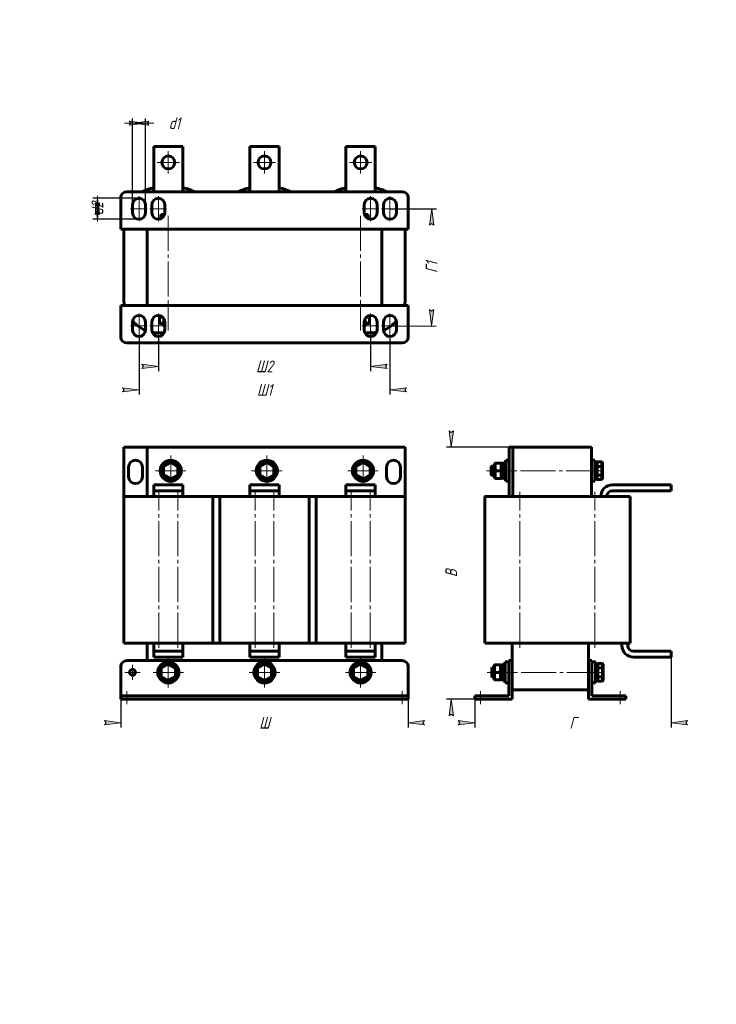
# Model space of a CAD drawing. Header units: millimetres. Extents: x 0 to 297, y 0 to 420.
import ezdxf

# ---------------------------------------------------------------- set-up
doc = ezdxf.new("R2010")
doc.units = ezdxf.units.MM
for name, pattern in [('K5LT_AXLED', [19.5, 15, -1.5, 1.5, -1.5]), ('K5LT_BASIC', [0]), ('K5LT_THIN', [0])]:
    doc.linetypes.add(name, pattern=pattern)
doc.layers.add('Системный слой', color=7, linetype='Continuous')
doc.styles.add('KDIMTEXTSTYLE', font='GOST_AU.SHX', dxfattribs={"width": 0.96, "oblique": 15, "height": 5})
doc.dimstyles.new('KDIMSTYLE (0.50)', dxfattribs={"dimtxt": 5, "dimasz": 1, "dimexe": 2, "dimexo": 0, "dimgap": 1, "dimtad": 1, "dimlfac": 2, "dimtxsty": 'KDIMTEXTSTYLE', "dimsah": 1, "dimcen": 0, "dimdle": 1, "dimadec": 0, "dimazin": 0, "dimtfac": 0.667, "dimtmove": 0, "dimatfit": 3, "dimfxl": 1, "dimtvp": 1, "dimtolj": 1, "dimtzin": 0, "dimarcsym": 0})

# ---------------------------------------------------------------- blocks, each defined once
blk = doc.blocks.new('U0')
at = {"layer": 'Системный слой', "color": 150, "linetype": 'K5LT_BASIC', "lineweight": 60, "true_color": 0x0080ff}
for p, q in [((82.37, 216.6), (85.37, 216.6)), ((123.37, 216.6), (126.37, 216.6))]:
    blk.add_line(p, q, dxfattribs=at)
blk = doc.blocks.new('U1')
at = {"layer": 'Системный слой', "color": 150, "linetype": 'K5LT_BASIC', "lineweight": 60, "true_color": 0x0080ff}
for start, end in [(150.0736, 209.9264), (90.0736, 149.9264), (30.0736, 89.9264), (0, 29.9264), (210.0736, 269.9264), (270.0736, 329.9264), (330.0736, 0)]:
    blk.add_arc((63.37, 141.6), 3.75, start, end, dxfattribs=at)
blk = doc.blocks.new('U2')
at = {"layer": 'Системный слой', "color": 150, "linetype": 'K5LT_BASIC', "lineweight": 60, "true_color": 0x0080ff}
for start, end in [(150.0736, 209.9264), (90.0736, 149.9264), (30.0736, 89.9264), (0, 29.9264), (210.0736, 269.9264), (270.0736, 329.9264), (330.0736, 0)]:
    blk.add_arc((104.37, 141.6), 3.75, start, end, dxfattribs=at)
blk = doc.blocks.new('U3')
at = {"layer": 'Системный слой', "color": 150, "linetype": 'K5LT_BASIC', "lineweight": 60, "true_color": 0x0080ff}
for start, end in [(90.0736, 149.9264), (30.0736, 89.9264), (150.0736, 209.9264), (0, 29.9264), (330.0736, 0), (210.0736, 269.9264), (270.0736, 329.9264)]:
    blk.add_arc((146.37, 227.6), 3.75, start, end, dxfattribs=at)
blk = doc.blocks.new('U4')
at = {"layer": 'Системный слой', "color": 150, "linetype": 'K5LT_BASIC', "lineweight": 60, "true_color": 0x0080ff}
for start, end in [(90.0736, 149.9264), (30.0736, 89.9264), (150.0736, 209.9264), (0, 29.9264), (330.0736, 0), (210.0736, 269.9264), (270.0736, 329.9264)]:
    blk.add_arc((105.37, 227.6), 3.75, start, end, dxfattribs=at)
blk = doc.blocks.new('U5')
at = {"layer": 'Системный слой', "color": 150, "linetype": 'K5LT_BASIC', "lineweight": 60, "true_color": 0x0080ff}
for start, end in [(90.0736, 149.9264), (30.0736, 89.9264), (150.0736, 209.9264), (0, 29.9264), (330.0736, 0), (210.0736, 269.9264), (270.0736, 329.9264)]:
    blk.add_arc((64.37, 227.6), 3.75, start, end, dxfattribs=at)
blk = doc.blocks.new('U6')
at = {"layer": 'Системный слой', "color": 150, "linetype": 'K5LT_BASIC', "lineweight": 60, "true_color": 0x0080ff}
for start, end in [(150.0736, 209.9264), (90.0736, 149.9264), (30.0736, 89.9264), (0, 29.9264), (210.0736, 269.9264), (270.0736, 329.9264), (330.0736, 0)]:
    blk.add_arc((145.37, 141.6), 3.75, start, end, dxfattribs=at)
blk = doc.blocks.new('U7')
at = {"layer": 'Системный слой', "color": 150, "linetype": 'K5LT_BASIC', "lineweight": 60, "true_color": 0x0080ff}
for p, q in [((82.37, 154.1), (85.37, 154.1)), ((123.37, 154.1), (126.37, 154.1))]:
    blk.add_line(p, q, dxfattribs=at)
blk = doc.blocks.new('U8')
at = {"layer": 'Системный слой', "color": 30, "linetype": 'K5LT_AXLED', "lineweight": 18, "true_color": 0xff8000}
for q in [(48.12, 144.85), (44.87, 141.6), (51.37, 141.6), (48.12, 138.35)]:
    blk.add_line((48.12, 141.6), q, dxfattribs=at)
blk = doc.blocks.new('U9')
at = {"layer": 'Системный слой', "color": 30, "linetype": 'K5LT_AXLED', "lineweight": 18, "true_color": 0xff8000}
for q in [(63.37, 148.1), (56.87, 141.6), (69.87, 141.6), (63.37, 135.1)]:
    blk.add_line((63.37, 141.6), q, dxfattribs=at)
blk = doc.blocks.new('U10')
at = {"layer": 'Системный слой', "color": 30, "linetype": 'K5LT_AXLED', "lineweight": 18, "true_color": 0xff8000}
for q in [(64.37, 234.1), (57.87, 227.6), (70.87, 227.6), (64.37, 221.1)]:
    blk.add_line((64.37, 227.6), q, dxfattribs=at)
blk = doc.blocks.new('U11')
at = {"layer": 'Системный слой', "color": 30, "linetype": 'K5LT_AXLED', "lineweight": 18, "true_color": 0xff8000}
for q in [(104.37, 148.1), (97.87, 141.6), (110.87, 141.6), (104.37, 135.1)]:
    blk.add_line((104.37, 141.6), q, dxfattribs=at)
blk = doc.blocks.new('U12')
at = {"layer": 'Системный слой', "color": 30, "linetype": 'K5LT_AXLED', "lineweight": 18, "true_color": 0xff8000}
for q in [(105.37, 234.1), (98.87, 227.6), (111.87, 227.6), (105.37, 221.1)]:
    blk.add_line((105.37, 227.6), q, dxfattribs=at)
blk = doc.blocks.new('U13')
at = {"layer": 'Системный слой', "color": 30, "linetype": 'K5LT_AXLED', "lineweight": 18, "true_color": 0xff8000}
for q in [(145.37, 148.1), (138.87, 141.6), (151.87, 141.6), (145.37, 135.1)]:
    blk.add_line((145.37, 141.6), q, dxfattribs=at)
blk = doc.blocks.new('U14')
at = {"layer": 'Системный слой', "color": 30, "linetype": 'K5LT_AXLED', "lineweight": 18, "true_color": 0xff8000}
for q in [(146.37, 234.1), (139.87, 227.6), (152.87, 227.6), (146.37, 221.1)]:
    blk.add_line((146.37, 227.6), q, dxfattribs=at)
blk = doc.blocks.new('KDIMARROW_01')
at = {"layer": 'Системный слой'}
blk.add_hatch(color=0, dxfattribs=at).paths.add_polyline_path([(0, 0), (-7, 0.92), (-6.3, 0), (-7, -0.92)])
at = {"layer": 'Системный слой', "color": 0, "linetype": 'K5LT_THIN', "lineweight": 18}
for p, q in [((-6.3, 0), (-7, 0.92)), ((-7, 0.92), (0, 0)), ((0, 0), (-7, -0.92)), ((-7, -0.92), (-6.3, 0)), ((0, 0), (-1, 0))]:
    blk.add_line(p, q, dxfattribs=at)
blk = doc.blocks.new('U15')
at = {"layer": 'Системный слой', "color": 150, "linetype": 'K5LT_BASIC', "lineweight": 60, "true_color": 0x0080ff}
for p, q in [((201.49, 141.6), (201.49, 143.6)), ((201.49, 139.6), (201.49, 141.6))]:
    blk.add_line(p, q, dxfattribs=at)
blk = doc.blocks.new('U16')
at = {"layer": 'Системный слой', "color": 150, "linetype": 'K5LT_BASIC', "lineweight": 60, "true_color": 0x0080ff}
for p, q in [((201.24, 141.6), (201.24, 143.35)), ((201.24, 139.85), (201.24, 141.6))]:
    blk.add_line(p, q, dxfattribs=at)
blk = doc.blocks.new('U17')
at = {"layer": 'Системный слой', "color": 150, "linetype": 'K5LT_BASIC', "lineweight": 60, "true_color": 0x0080ff}
for p, q in [((201.24, 227.6), (201.24, 229.6)), ((201.24, 225.6), (201.24, 227.6))]:
    blk.add_line(p, q, dxfattribs=at)
blk = doc.blocks.new('U18')
at = {"layer": 'Системный слой', "color": 150, "linetype": 'K5LT_BASIC', "lineweight": 60, "true_color": 0x0080ff}
for p, q in [((200.99, 227.6), (200.99, 229.35)), ((200.99, 225.85), (200.99, 227.6))]:
    blk.add_line(p, q, dxfattribs=at)
blk = doc.blocks.new('U19')
at = {"layer": 'Системный слой', "color": 150, "linetype": 'K5LT_BASIC', "lineweight": 60, "true_color": 0x0080ff}
for p, q in [((198.24, 216.6), (208.74, 216.6)), ((210.24, 216.6), (213.24, 216.6))]:
    blk.add_line(p, q, dxfattribs=at)
blk = doc.blocks.new('U20')
at = {"layer": 'Системный слой', "color": 150, "linetype": 'K5LT_BASIC', "lineweight": 60, "true_color": 0x0080ff}
for start, end in [(347.4867, 0), (292.5483, 318.4901), (270, 280.8297)]:
    blk.add_arc((149.37, 301.36), 15, start, end, dxfattribs=at)
blk = doc.blocks.new('U21')
at = {"layer": 'Системный слой', "color": 150, "linetype": 'K5LT_BASIC', "lineweight": 60, "true_color": 0x0080ff}
for start, end in [(180, 192.5133), (221.5099, 247.4517), (259.1703, 270)]:
    blk.add_arc((59.37, 301.36), 15, start, end, dxfattribs=at)
blk = doc.blocks.new('U22')
at = {"layer": 'Системный слой', "color": 30, "linetype": 'K5LT_AXLED', "lineweight": 18, "true_color": 0xff8000}
for q in [(63.37, 363.86), (58.62, 359.11), (68.12, 359.11), (63.37, 354.36)]:
    blk.add_line((63.37, 359.11), q, dxfattribs=at)
blk = doc.blocks.new('U23')
at = {"layer": 'Системный слой', "color": 30, "linetype": 'K5LT_AXLED', "lineweight": 18, "true_color": 0xff8000}
for q in [(104.37, 363.86), (99.62, 359.11), (109.12, 359.11), (104.37, 354.36)]:
    blk.add_line((104.37, 359.11), q, dxfattribs=at)
blk = doc.blocks.new('U24')
at = {"layer": 'Системный слой', "color": 30, "linetype": 'K5LT_AXLED', "lineweight": 18, "true_color": 0xff8000}
for q in [(145.37, 363.86), (140.62, 359.11), (150.12, 359.11), (145.37, 354.36)]:
    blk.add_line((145.37, 359.11), q, dxfattribs=at)
blk = doc.blocks.new('KDIMARROW_02')
at = {"layer": 'Системный слой'}
blk.add_hatch(color=0, dxfattribs=at).paths.add_polyline_path([(6.3, 0), (7, 0.92), (0, 0), (7, -0.92)])
at = {"layer": 'Системный слой', "color": 0, "linetype": 'K5LT_THIN', "lineweight": 18}
for p, q in [((0, 0), (-1, 0)), ((7, 0.92), (0, 0)), ((0, 0), (7, -0.92)), ((0, 0), (9, 0)), ((6.3, 0), (7, 0.92)), ((7, -0.92), (6.3, 0))]:
    blk.add_line(p, q, dxfattribs=at)

msp = doc.modelspace()

# ---------------------------------------------------------------- linework, layer by layer
at = {"layer": 'Системный слой', "color": 150, "linetype": 'K5LT_BASIC', "lineweight": 60, "true_color": 0x0080ff}
for p, q in [((57.1187, 365.8586), (69.6187, 365.8586)), ((57.1187, 349.8586), (57.1187, 365.8586)), ((69.6187, 365.8586), (69.6187, 349.8586)), ((98.1187, 365.8586), (110.6187, 365.8586)), ((98.1187, 349.8586), (98.1187, 365.8586)), ((110.6187, 365.8586), (110.6187, 349.8586)), ((139.1187, 365.8586), (151.6187, 365.8586)), ((139.1187, 349.8586), (139.1187, 365.8586)), ((151.6187, 365.8586), (151.6187, 349.8586)), ((57.1187, 346.6086), (57.1187, 349.8586)), ((69.6187, 349.8586), (69.6187, 346.6086)), ((98.1187, 346.6086), (98.1187, 349.8586)), ((110.6187, 349.8586), (110.6187, 346.6086)), ((139.1187, 346.6086), (139.1187, 349.8586)), ((151.6187, 349.8586), (151.6187, 346.6086)), ((45.6187, 346.6086), (163.1187, 346.6086)), ((43.1187, 330.6086), (43.1187, 344.1086)), ((48.1187, 337.6086), (48.1187, 341.1086)), ((53.6187, 341.1086), (53.6187, 337.6086)), ((56.3687, 337.6086), (56.3687, 341.1086)), ((61.8687, 341.1086), (61.8687, 337.6086)), ((146.8687, 337.6086), (146.8687, 341.1086)), ((152.3687, 341.1086), (152.3687, 337.6086)), ((155.1187, 337.6086), (155.1187, 341.1086)), ((160.6187, 341.1086), (160.6187, 337.6086)), ((165.6187, 344.1086), (165.6187, 330.6086)), ((60.1187, 336.6086), (60.3687, 336.8586)), ((60.1187, 335.0469), (60.1187, 336.6086)), ((60.1187, 336.6086), (61.6804, 336.6086)), ((60.3687, 336.8586), (61.7644, 336.8586)), ((146.9729, 336.8586), (148.3687, 336.8586)), ((147.0569, 336.6086), (148.6187, 336.6086)), ((148.6187, 336.6086), (148.3687, 336.8586)), ((148.6187, 335.0469), (148.6187, 336.6086)), ((165.6187, 330.6086), (43.1187, 330.6086)), ((44.3687, 301.3586), (44.3687, 330.6086)), ((54.3687, 298.1086), (54.3687, 330.6086)), ((154.3687, 330.6086), (154.3687, 298.1086)), ((164.3687, 330.6086), (164.3687, 301.3586)), ((44.3687, 298.1086), (44.3687, 298.3586)), ((44.6717, 298.3586), (44.3687, 298.3586)), ((43.1187, 298.1086), (165.6187, 298.1086)), ((43.1187, 284.6086), (43.1187, 298.1086)), ((165.6187, 298.1086), (165.6187, 284.6086)), ((48.1187, 287.6086), (48.1187, 291.1086)), ((53.6187, 291.1086), (53.6187, 287.6086)), ((56.3687, 287.6086), (56.3687, 291.1086)), ((59.6159, 293.1086), (59.9046, 293.3586)), ((59.6159, 290.6086), (59.6159, 293.1086)), ((59.6159, 293.1086), (61.0061, 293.1086)), ((59.6159, 290.6086), (61.4923, 290.6086)), ((59.6159, 290.6086), (59.9046, 290.3586)), ((59.9046, 293.3586), (60.6998, 293.3586)), ((59.9046, 290.3586), (61.6366, 290.3586)), ((61.3687, 290.3586), (61.3687, 289.6086)), ((61.4923, 290.6086), (61.4923, 292.4973)), ((61.4923, 290.6086), (61.6366, 290.3586)), ((61.4923, 290.6086), (61.8687, 290.6086)), ((61.6366, 290.3586), (61.8687, 290.3586)), ((61.8687, 291.1086), (61.8687, 287.6086)), ((146.8687, 287.6086), (146.8687, 291.1086)), ((146.8687, 290.6086), (147.2451, 290.6086)), ((146.8687, 290.3586), (147.1007, 290.3586)), ((147.2451, 290.6086), (147.1007, 290.3586)), ((147.1007, 290.3586), (148.8328, 290.3586)), ((147.2451, 290.6086), (147.2451, 292.4973)), ((147.2451, 290.6086), (149.1215, 290.6086)), ((147.3687, 290.3586), (147.3687, 289.6086)), ((147.7312, 293.1086), (149.1215, 293.1086)), ((148.0375, 293.3586), (148.8328, 293.3586)), ((149.1215, 293.1086), (148.8328, 293.3586)), ((149.1215, 290.6086), (148.8328, 290.3586)), ((149.1215, 290.6086), (149.1215, 293.1086)), ((152.3687, 291.1086), (152.3687, 287.6086)), ((155.1187, 287.6086), (155.1187, 291.1086)), ((160.6187, 291.1086), (160.6187, 287.6086)), ((61.5682, 286.3586), (59.3687, 286.3586)), ((61.8687, 289.6086), (61.3687, 289.6086)), ((61.3687, 289.6086), (61.6187, 289.3586)), ((61.8687, 289.3586), (61.6187, 289.3586)), ((147.3687, 289.6086), (146.8687, 289.6086)), ((147.1187, 289.3586), (146.8687, 289.3586)), ((147.3687, 289.6086), (147.1187, 289.3586)), ((149.3687, 286.3586), (147.1692, 286.3586)), ((163.1187, 282.1086), (45.6187, 282.1086)), ((54.3687, 237.5994), (44.3687, 237.5994)), ((44.3687, 216.5994), (44.3687, 237.5994)), ((54.3687, 216.5994), (54.3687, 237.5994)), ((54.3687, 237.5994), (164.3687, 237.5994)), ((164.3687, 237.5994), (164.3687, 216.5994)), ((210.2424, 237.5994), (208.7424, 237.5994)), ((208.7424, 237.5994), (208.7424, 216.5994)), ((210.2424, 237.5994), (243.7424, 237.5994)), ((210.2424, 216.5994), (210.2424, 237.5994)), ((243.7424, 216.5994), (243.7424, 237.5994)), ((64.3687, 231.3522), (61.1187, 229.4758)), ((64.3687, 231.0635), (61.3687, 229.3315)), ((64.3687, 231.3522), (64.3687, 231.0635)), ((67.6187, 229.4758), (64.3687, 231.3522)), ((67.3687, 229.3315), (64.3687, 231.0635)), ((105.3687, 231.3522), (102.1187, 229.4758)), ((105.3687, 231.0635), (102.3687, 229.3315)), ((105.3687, 231.3522), (105.3687, 231.0635)), ((108.6187, 229.4758), (105.3687, 231.3522)), ((108.3687, 229.3315), (105.3687, 231.0635)), ((146.3687, 231.3522), (143.1187, 229.4758)), ((146.3687, 231.0635), (143.3687, 229.3315)), ((146.3687, 231.3522), (146.3687, 231.0635)), ((149.6187, 229.4758), (146.3687, 231.3522)), ((149.3687, 229.3315), (146.3687, 231.0635)), ((206.4924, 231.3494), (206.4924, 223.8494)), ((206.4924, 231.3494), (207.2424, 231.3494)), ((207.2424, 232.0994), (207.2424, 223.0994)), ((207.2424, 232.0994), (208.7424, 232.0994)), ((243.7424, 232.0994), (245.2424, 232.0994)), ((245.2424, 232.0994), (245.2424, 223.0994)), ((245.2424, 231.3494), (245.9924, 231.3494)), ((246.2424, 231.3522), (245.9924, 231.0635)), ((245.9924, 231.3494), (245.9924, 223.8494)), ((246.2424, 231.3522), (248.2424, 231.3522)), ((246.2424, 231.3522), (246.2424, 229.4758)), ((248.2424, 231.3522), (248.4924, 231.0635)), ((248.2424, 231.3522), (248.2424, 229.4758)), ((248.4924, 231.0635), (248.4924, 229.3315)), ((46.3687, 229.0994), (46.3687, 225.0994)), ((52.3687, 225.0994), (52.3687, 229.0994)), ((61.1187, 229.4758), (61.3687, 229.3315)), ((61.1187, 229.4758), (61.1187, 225.723)), ((61.3687, 229.3315), (61.3687, 225.8674)), ((67.6187, 229.4758), (67.3687, 229.3315)), ((67.3687, 225.8674), (67.3687, 229.3315)), ((67.6187, 225.723), (67.6187, 229.4758)), ((102.1187, 229.4758), (102.3687, 229.3315)), ((102.1187, 229.4758), (102.1187, 225.723)), ((102.3687, 229.3315), (102.3687, 225.8674)), ((108.6187, 229.4758), (108.3687, 229.3315)), ((108.3687, 225.8674), (108.3687, 229.3315)), ((108.6187, 225.723), (108.6187, 229.4758)), ((143.1187, 229.4758), (143.3687, 229.3315)), ((143.1187, 229.4758), (143.1187, 225.723)), ((143.3687, 229.3315), (143.3687, 225.8674)), ((149.6187, 229.4758), (149.3687, 229.3315)), ((149.3687, 225.8674), (149.3687, 229.3315)), ((149.6187, 225.723), (149.6187, 229.4758)), ((156.3687, 229.0994), (156.3687, 225.0994)), ((162.3687, 225.0994), (162.3687, 229.0994)), ((201.2424, 229.5994), (200.9924, 229.3494)), ((202.4924, 229.5994), (201.2424, 229.5994)), ((202.7424, 230.8494), (202.4924, 230.5994)), ((202.4924, 230.5994), (202.4924, 227.5994)), ((202.4924, 227.5994), (202.4924, 224.5994)), ((202.7424, 227.5994), (202.4924, 227.5994)), ((202.7424, 230.8494), (205.2424, 230.8494)), ((202.7424, 230.8494), (202.7424, 227.5994)), ((202.7424, 227.5994), (205.2424, 227.5994)), ((202.7424, 227.5994), (202.7424, 224.3494)), ((205.2424, 230.8494), (205.2424, 227.5994)), ((205.2424, 230.8494), (205.4924, 230.5994)), ((205.2424, 227.5994), (205.2424, 224.3494)), ((205.2424, 227.5994), (205.4924, 227.5994)), ((205.4924, 230.5994), (205.4924, 227.5994)), ((205.4924, 227.5994), (205.4924, 224.5994)), ((246.2424, 229.4758), (245.9924, 229.3315)), ((246.2424, 229.4758), (248.2424, 229.4758)), ((246.2424, 229.4758), (246.2424, 225.723)), ((248.2424, 229.4758), (248.4924, 229.3315)), ((248.2424, 229.4758), (248.2424, 225.723)), ((248.4924, 229.3315), (248.4924, 225.8674)), ((61.1187, 225.723), (61.3687, 225.8674)), ((61.1187, 225.723), (64.3687, 223.8467)), ((61.3687, 225.8674), (64.3687, 224.1353)), ((64.3687, 224.1353), (67.3687, 225.8674)), ((64.3687, 223.8467), (67.6187, 225.723)), ((64.3687, 223.8467), (64.3687, 224.1353)), ((67.6187, 225.723), (67.3687, 225.8674)), ((102.1187, 225.723), (102.3687, 225.8674)), ((102.1187, 225.723), (105.3687, 223.8467)), ((102.3687, 225.8674), (105.3687, 224.1353)), ((105.3687, 224.1353), (108.3687, 225.8674)), ((105.3687, 223.8467), (108.6187, 225.723)), ((105.3687, 223.8467), (105.3687, 224.1353)), ((108.6187, 225.723), (108.3687, 225.8674)), ((143.1187, 225.723), (143.3687, 225.8674)), ((143.1187, 225.723), (146.3687, 223.8467)), ((143.3687, 225.8674), (146.3687, 224.1353)), ((146.3687, 224.1353), (149.3687, 225.8674)), ((146.3687, 223.8467), (149.6187, 225.723)), ((146.3687, 223.8467), (146.3687, 224.1353)), ((149.6187, 225.723), (149.3687, 225.8674)), ((201.2424, 225.5994), (200.9924, 225.8494)), ((202.4924, 225.5994), (201.2424, 225.5994)), ((202.7424, 224.3494), (202.4924, 224.5994)), ((202.7424, 224.3494), (205.2424, 224.3494)), ((205.2424, 224.3494), (205.4924, 224.5994)), ((206.4924, 223.8494), (207.2424, 223.8494)), ((207.2424, 223.0994), (208.7424, 223.0994)), ((243.7424, 223.0994), (245.2424, 223.0994)), ((245.2424, 223.8494), (245.9924, 223.8494)), ((246.2424, 225.723), (245.9924, 225.8674)), ((246.2424, 223.8467), (245.9924, 224.1353)), ((246.2424, 225.723), (248.2424, 225.723)), ((246.2424, 225.723), (246.2424, 223.8467)), ((246.2424, 223.8467), (248.2424, 223.8467)), ((248.2424, 225.723), (248.4924, 225.8674)), ((248.2424, 225.723), (248.2424, 223.8467)), ((248.2424, 223.8467), (248.4924, 224.1353)), ((248.4924, 225.8674), (248.4924, 224.1353)), ((57.1187, 221.5994), (69.6187, 221.5994)), ((57.1187, 219.0994), (57.1187, 221.5994)), ((57.1187, 219.0994), (69.6187, 219.0994)), ((57.1187, 216.5994), (57.1187, 219.0994)), ((69.6187, 219.0994), (69.6187, 221.5994)), ((69.6187, 219.0994), (69.6187, 216.5994)), ((98.1187, 221.5994), (110.6187, 221.5994)), ((98.1187, 219.0994), (98.1187, 221.5994)), ((98.1187, 219.0994), (110.6187, 219.0994)), ((98.1187, 216.5994), (98.1187, 219.0994)), ((110.6187, 219.0994), (110.6187, 221.5994)), ((110.6187, 219.0994), (110.6187, 216.5994)), ((139.1187, 221.5994), (151.6187, 221.5994)), ((139.1187, 219.0994), (139.1187, 221.5994)), ((139.1187, 219.0994), (151.6187, 219.0994)), ((139.1187, 216.5994), (139.1187, 219.0994)), ((151.6187, 219.0994), (151.6187, 221.5994)), ((151.6187, 219.0994), (151.6187, 216.5994)), ((252.7424, 221.5994), (277.7424, 221.5994)), ((252.7424, 219.0994), (277.7424, 219.0994)), ((277.7424, 219.0994), (277.7424, 221.5994)), ((44.3687, 216.5994), (59.3687, 216.5994)), ((44.3687, 154.0994), (44.3687, 216.5994)), ((59.3687, 216.5994), (67.3687, 216.5994)), ((67.3687, 216.5994), (82.3687, 216.5994)), ((82.3687, 154.0994), (82.3687, 216.5994)), ((85.3687, 216.5994), (100.3687, 216.5994)), ((85.3687, 154.0994), (85.3687, 216.5994)), ((100.3687, 216.5994), (108.3687, 216.5994)), ((108.3687, 216.5994), (123.3687, 216.5994)), ((123.3687, 154.0994), (123.3687, 216.5994)), ((126.3687, 216.5994), (141.3687, 216.5994)), ((126.3687, 154.0994), (126.3687, 216.5994)), ((141.3687, 216.5994), (149.3687, 216.5994)), ((149.3687, 216.5994), (164.3687, 216.5994)), ((164.3687, 154.0994), (164.3687, 216.5994)), ((198.2424, 154.0994), (198.2424, 216.5994)), ((208.7424, 216.5994), (210.2424, 216.5994)), ((213.2424, 216.5994), (245.2424, 216.5994)), ((245.2424, 216.5994), (260.2424, 216.5994)), ((260.2424, 154.0994), (260.2424, 216.5994)), ((44.3687, 154.0994), (59.3687, 154.0994)), ((54.3687, 146.5994), (54.3687, 154.0994)), ((57.1187, 153.0994), (57.1187, 154.0994)), ((57.1187, 150.5994), (57.1187, 153.0994)), ((59.3687, 154.0994), (67.3687, 154.0994)), ((67.3687, 154.0994), (82.3687, 154.0994)), ((69.6187, 153.0994), (69.6187, 154.0994)), ((69.6187, 153.0994), (69.6187, 150.5994)), ((85.3687, 154.0994), (100.3687, 154.0994)), ((98.1187, 153.0994), (98.1187, 154.0994)), ((98.1187, 150.5994), (98.1187, 153.0994)), ((100.3687, 154.0994), (108.3687, 154.0994)), ((108.3687, 154.0994), (123.3687, 154.0994)), ((110.6187, 153.0994), (110.6187, 154.0994)), ((110.6187, 153.0994), (110.6187, 150.5994)), ((126.3687, 154.0994), (141.3687, 154.0994)), ((139.1187, 153.0994), (139.1187, 154.0994)), ((139.1187, 150.5994), (139.1187, 153.0994)), ((141.3687, 154.0994), (149.3687, 154.0994)), ((149.3687, 154.0994), (164.3687, 154.0994)), ((151.6187, 153.0994), (151.6187, 154.0994)), ((151.6187, 153.0994), (151.6187, 150.5994)), ((154.3687, 146.5994), (154.3687, 154.0994)), ((198.2424, 154.0994), (213.2424, 154.0994)), ((209.9924, 146.5994), (209.9924, 154.0994)), ((213.2424, 154.0994), (245.2424, 154.0994)), ((242.4924, 146.5994), (242.4924, 154.0994)), ((245.2424, 154.0994), (260.2424, 154.0994)), ((256.7424, 153.0994), (256.7424, 154.0994)), ((259.2424, 153.0994), (259.2424, 154.0994)), ((57.1187, 150.5994), (69.6187, 150.5994)), ((57.1187, 148.0994), (57.1187, 150.5994)), ((57.1187, 148.0994), (69.6187, 148.0994)), ((69.6187, 148.0994), (69.6187, 150.5994)), ((98.1187, 150.5994), (110.6187, 150.5994)), ((98.1187, 148.0994), (98.1187, 150.5994)), ((98.1187, 148.0994), (110.6187, 148.0994)), ((110.6187, 148.0994), (110.6187, 150.5994)), ((139.1187, 150.5994), (151.6187, 150.5994)), ((139.1187, 148.0994), (139.1187, 150.5994)), ((139.1187, 148.0994), (151.6187, 148.0994)), ((151.6187, 148.0994), (151.6187, 150.5994)), ((261.7424, 150.5994), (277.7424, 150.5994)), ((261.7424, 148.0994), (277.7424, 148.0994)), ((277.7424, 148.0994), (277.7424, 150.5994)), ((43.1187, 131.5994), (43.1187, 144.0994)), ((45.6187, 146.5994), (163.1187, 146.5994)), ((63.3687, 145.3522), (60.1187, 143.4758)), ((60.1187, 143.4758), (60.3687, 143.3315)), ((60.1187, 143.4758), (60.1187, 139.723)), ((63.3687, 145.0635), (60.3687, 143.3315)), ((60.3687, 143.3315), (60.3687, 139.8674)), ((63.3687, 145.3522), (63.3687, 145.0635)), ((66.6187, 143.4758), (63.3687, 145.3522)), ((66.3687, 143.3315), (63.3687, 145.0635)), ((66.6187, 143.4758), (66.3687, 143.3315)), ((66.3687, 139.8674), (66.3687, 143.3315)), ((66.6187, 139.723), (66.6187, 143.4758)), ((104.3687, 145.3522), (101.1187, 143.4758)), ((101.1187, 143.4758), (101.3687, 143.3315)), ((101.1187, 143.4758), (101.1187, 139.723)), ((104.3687, 145.0635), (101.3687, 143.3315)), ((101.3687, 143.3315), (101.3687, 139.8674)), ((104.3687, 145.3522), (104.3687, 145.0635)), ((107.6187, 143.4758), (104.3687, 145.3522)), ((107.3687, 143.3315), (104.3687, 145.0635)), ((107.6187, 143.4758), (107.3687, 143.3315)), ((107.3687, 139.8674), (107.3687, 143.3315)), ((107.6187, 139.723), (107.6187, 143.4758)), ((145.3687, 145.3522), (142.1187, 143.4758)), ((142.1187, 143.4758), (142.3687, 143.3315)), ((142.1187, 143.4758), (142.1187, 139.723)), ((145.3687, 145.0635), (142.3687, 143.3315)), ((142.3687, 143.3315), (142.3687, 139.8674)), ((145.3687, 145.3522), (145.3687, 145.0635)), ((148.6187, 143.4758), (145.3687, 145.3522)), ((148.3687, 143.3315), (145.3687, 145.0635)), ((148.6187, 143.4758), (148.3687, 143.3315)), ((148.3687, 139.8674), (148.3687, 143.3315)), ((148.6187, 139.723), (148.6187, 143.4758)), ((165.6187, 131.5994), (165.6187, 144.0994)), ((201.4924, 143.5994), (201.2424, 143.3494)), ((202.2424, 143.5994), (201.4924, 143.5994)), ((202.4924, 144.8494), (202.2424, 144.5994)), ((202.2424, 144.5994), (202.2424, 141.5994)), ((202.4924, 144.8494), (204.9924, 144.8494)), ((202.4924, 144.8494), (202.4924, 141.5994)), ((204.9924, 144.8494), (204.9924, 141.5994)), ((204.9924, 144.8494), (205.2424, 144.5994)), ((205.2424, 144.5994), (205.2424, 141.5994)), ((206.2424, 145.3494), (206.2424, 137.8494)), ((206.2424, 145.3494), (206.9924, 145.3494)), ((206.9924, 146.0994), (206.9924, 137.0994)), ((206.9924, 146.0994), (208.4924, 146.0994)), ((208.4924, 146.5994), (209.9924, 146.5994)), ((208.4924, 144.0994), (208.4924, 146.5994)), ((208.4924, 131.5994), (208.4924, 144.0994)), ((209.9924, 146.5994), (209.9924, 144.0994)), ((209.9924, 130.0994), (209.9924, 144.0994)), ((242.4924, 144.0994), (242.4924, 146.5994)), ((242.4924, 146.5994), (243.9924, 146.5994)), ((242.4924, 130.0994), (242.4924, 144.0994)), ((243.9924, 146.5994), (243.9924, 144.0994)), ((243.9924, 146.0994), (245.4924, 146.0994)), ((243.9924, 131.5994), (243.9924, 144.0994)), ((245.4924, 146.0994), (245.4924, 137.0994)), ((245.4924, 145.3494), (246.2424, 145.3494)), ((246.4924, 145.3522), (246.2424, 145.0635)), ((246.2424, 145.3494), (246.2424, 137.8494)), ((246.4924, 143.4758), (246.2424, 143.3315)), ((246.4924, 145.3522), (248.4924, 145.3522)), ((246.4924, 145.3522), (246.4924, 143.4758)), ((246.4924, 143.4758), (248.4924, 143.4758)), ((246.4924, 143.4758), (246.4924, 139.723)), ((248.4924, 145.3522), (248.7424, 145.0635)), ((248.4924, 145.3522), (248.4924, 143.4758)), ((248.4924, 143.4758), (248.7424, 143.3315)), ((248.4924, 143.4758), (248.4924, 139.723)), ((248.7424, 145.0635), (248.7424, 143.3315)), ((248.7424, 143.3315), (248.7424, 139.8674)), ((60.1187, 139.723), (60.3687, 139.8674)), ((60.1187, 139.723), (63.3687, 137.8467)), ((60.3687, 139.8674), (63.3687, 138.1353)), ((63.3687, 138.1353), (66.3687, 139.8674)), ((63.3687, 137.8467), (66.6187, 139.723)), ((66.6187, 139.723), (66.3687, 139.8674)), ((101.1187, 139.723), (101.3687, 139.8674)), ((101.1187, 139.723), (104.3687, 137.8467)), ((101.3687, 139.8674), (104.3687, 138.1353)), ((104.3687, 138.1353), (107.3687, 139.8674)), ((104.3687, 137.8467), (107.6187, 139.723)), ((107.6187, 139.723), (107.3687, 139.8674)), ((142.1187, 139.723), (142.3687, 139.8674)), ((142.1187, 139.723), (145.3687, 137.8467)), ((142.3687, 139.8674), (145.3687, 138.1353)), ((145.3687, 138.1353), (148.3687, 139.8674)), ((145.3687, 137.8467), (148.6187, 139.723)), ((148.6187, 139.723), (148.3687, 139.8674)), ((201.4924, 139.5994), (201.2424, 139.8494)), ((202.2424, 139.5994), (201.4924, 139.5994)), ((202.2424, 141.5994), (202.2424, 138.5994)), ((202.4924, 141.5994), (202.2424, 141.5994)), ((202.4924, 141.5994), (204.9924, 141.5994)), ((202.4924, 141.5994), (202.4924, 138.3494)), ((204.9924, 141.5994), (204.9924, 138.3494)), ((204.9924, 141.5994), (205.2424, 141.5994)), ((205.2424, 141.5994), (205.2424, 138.5994)), ((246.4924, 139.723), (246.2424, 139.8674)), ((246.4924, 139.723), (248.4924, 139.723)), ((246.4924, 139.723), (246.4924, 137.8467)), ((248.4924, 139.723), (248.7424, 139.8674)), ((248.4924, 139.723), (248.4924, 137.8467)), ((248.7424, 139.8674), (248.7424, 138.1353)), ((63.3687, 137.8467), (63.3687, 138.1353)), ((104.3687, 137.8467), (104.3687, 138.1353)), ((145.3687, 137.8467), (145.3687, 138.1353)), ((202.4924, 138.3494), (202.2424, 138.5994)), ((202.4924, 138.3494), (204.9924, 138.3494)), ((204.9924, 138.3494), (205.2424, 138.5994)), ((206.2424, 137.8494), (206.9924, 137.8494)), ((206.9924, 137.0994), (208.4924, 137.0994)), ((243.9924, 137.0994), (245.4924, 137.0994)), ((245.4924, 137.8494), (246.2424, 137.8494)), ((246.4924, 137.8467), (246.2424, 138.1353)), ((246.4924, 137.8467), (248.4924, 137.8467)), ((248.4924, 137.8467), (248.7424, 138.1353)), ((43.1187, 130.0994), (43.1187, 131.5994)), ((43.1187, 131.5994), (45.6187, 131.5994)), ((45.6187, 131.5994), (163.1187, 131.5994)), ((163.1187, 131.5994), (165.6187, 131.5994)), ((165.6187, 130.0994), (165.6187, 131.5994)), ((193.9924, 130.0994), (193.9924, 131.5994)), ((193.9924, 131.5994), (196.4924, 131.5994)), ((196.4924, 131.5994), (208.4924, 131.5994)), ((209.9924, 134.0994), (242.4924, 134.0994)), ((243.9924, 131.5994), (255.9924, 131.5994)), ((255.9924, 131.5994), (258.4924, 131.5994)), ((258.4924, 130.0994), (258.4924, 131.5994)), ((43.1187, 130.0994), (45.6187, 130.0994)), ((45.6187, 130.0994), (163.1187, 130.0994)), ((163.1187, 130.0994), (165.6187, 130.0994)), ((193.9924, 130.0994), (196.4924, 130.0994)), ((196.4924, 130.0994), (209.9924, 130.0994)), ((242.4924, 130.0994), (255.9924, 130.0994)), ((255.9924, 130.0994), (258.4924, 130.0994))]:
    msp.add_line(p, q, dxfattribs=at)
at = {"layer": 'Системный слой', "color": 30, "linetype": 'K5LT_AXLED', "lineweight": 18, "true_color": 0xff8000}
for p, q in [((50.8687, 344.6962), (50.8687, 334.0799)), ((59.1187, 344.6962), (59.1187, 334.0799)), ((149.6187, 344.6962), (149.6187, 334.0799)), ((157.8687, 344.6962), (157.8687, 334.0799)), ((47.2782, 339.3586), (54.3649, 339.3586)), ((55.5282, 339.3586), (62.6149, 339.3586)), ((63.3687, 336.3586), (63.3687, 287.3586)), ((145.3687, 336.3586), (145.3687, 287.3586)), ((146.0282, 339.3586), (153.1149, 339.3586)), ((154.2782, 339.3586), (161.3649, 339.3586)), ((50.8687, 294.6962), (50.8687, 284.0799)), ((59.1187, 294.6962), (59.1187, 284.0799)), ((149.6187, 294.6962), (149.6187, 284.0799)), ((157.8687, 294.6962), (157.8687, 284.0799)), ((47.2782, 289.3586), (54.3649, 289.3586)), ((55.5282, 289.3586), (62.6149, 289.3586)), ((146.0282, 289.3586), (153.1149, 289.3586)), ((154.2782, 289.3586), (161.3649, 289.3586)), ((247.9924, 227.5994), (198.9924, 227.5994)), ((204.4924, 227.5994), (207.2424, 227.5994)), ((207.2424, 227.5994), (210.7424, 227.5994)), ((241.7424, 227.5994), (245.2424, 227.5994)), ((245.2424, 227.5994), (247.9924, 227.5994)), ((59.3687, 152.0994), (59.3687, 218.5994)), ((67.3687, 152.0994), (67.3687, 218.5994)), ((100.3687, 152.0994), (100.3687, 218.5994)), ((108.3687, 152.0994), (108.3687, 218.5994)), ((141.3687, 152.0994), (141.3687, 218.5994)), ((149.3687, 152.0994), (149.3687, 218.5994)), ((213.2424, 152.0994), (213.2424, 218.5994)), ((245.2424, 152.0994), (245.2424, 218.5994)), ((248.2424, 141.5994), (199.2424, 141.5994)), ((204.2424, 141.5994), (206.9924, 141.5994)), ((206.9924, 141.5994), (210.4924, 141.5994)), ((241.9924, 141.5994), (245.4924, 141.5994)), ((245.4924, 141.5994), (248.2424, 141.5994)), ((45.6187, 128.0994), (45.6187, 133.5994)), ((163.1187, 128.0994), (163.1187, 133.5994)), ((196.4924, 128.0994), (196.4924, 133.5994)), ((255.9924, 128.0994), (255.9924, 133.5994))]:
    msp.add_line(p, q, dxfattribs=at)
at = {"layer": 'Системный слой', "color": 150, "linetype": 'K5LT_BASIC', "lineweight": 60, "true_color": 0x0080ff}
for centre, radius in [((63.3687, 359.1086), 2.75), ((104.3687, 359.1086), 2.75), ((145.3687, 359.1086), 2.75), ((64.3687, 227.5994), 4.5), ((105.3687, 227.5994), 4.5), ((146.3687, 227.5994), 4.5), ((48.1187, 141.5994), 1.25), ((63.3687, 141.5994), 4.5), ((104.3687, 141.5994), 4.5), ((145.3687, 141.5994), 4.5)]:
    msp.add_circle(centre, radius, dxfattribs=at)
for centre, radius, start, end in [((45.6187, 344.1086), 2.5, 90, 180), ((59.3687, 333.3586), 15, 98.626927, 117.952887), ((67.3687, 333.3586), 15, 62.047113, 81.373073), ((100.3687, 333.3586), 15, 98.626927, 117.952887), ((108.3687, 333.3586), 15, 62.047113, 81.373073), ((141.3687, 333.3586), 15, 98.626927, 117.952887), ((149.3687, 333.3586), 15, 62.047113, 81.373073), ((163.1187, 344.1086), 2.5, 0, 90), ((50.8687, 341.1086), 2.75, 0, 180), ((59.1187, 341.1086), 2.75, 0, 180), ((149.6187, 341.1086), 2.75, 0, 180), ((157.8687, 341.1086), 2.75, 0, 180), ((50.8687, 337.6086), 2.75, 180, 0), ((59.1187, 337.6086), 2.75, 180, 0), ((149.6187, 337.6086), 2.75, 180, 0), ((157.8687, 337.6086), 2.75, 180, 0), ((50.8687, 291.1086), 2.75, 0, 180), ((59.1187, 291.1086), 2.75, 0, 180), ((60.6187, 293.8586), 0.5, 204.33734, 270), ((149.6187, 291.1086), 2.75, 0, 180), ((148.1187, 293.8586), 0.5, 270, 335.66266), ((157.8687, 291.1086), 2.75, 0, 180), ((50.8687, 287.6086), 2.75, 180, 0), ((59.1187, 287.6086), 2.75, 180, 0), ((149.6187, 287.6086), 2.75, 180, 0), ((157.8687, 287.6086), 2.75, 180, 0), ((45.6187, 284.6086), 2.5, 180, 270), ((163.1187, 284.6086), 2.5, 270, 0), ((49.3687, 229.0994), 3, 0, 180), ((159.3687, 229.0994), 3, 0, 180), ((49.3687, 225.0994), 3, 180, 0), ((159.3687, 225.0994), 3, 180, 0), ((205.9924, 224.8494), 0.5, 180, 0), ((252.7424, 216.5994), 5, 90, 180), ((252.7424, 216.5994), 2.5, 90, 180), ((261.7424, 153.0994), 5, 180, 270), ((261.7424, 153.0994), 2.5, 180, 270), ((45.6187, 144.0994), 2.5, 90, 180), ((163.1187, 144.0994), 2.5, 0, 90), ((205.7424, 138.8494), 0.5, 180, 0)]:
    msp.add_arc(centre, radius, start, end, dxfattribs=at)
for points in [[(206.4924, 230.3466), (206.4924, 230.3571), (206.4918, 230.378), (206.4878, 230.4197), (206.478, 230.4713), (206.4586, 230.5311), (206.4318, 230.5881), (206.3982, 230.6413), (206.3581, 230.6898), (206.3123, 230.733), (206.2614, 230.77), (206.2063, 230.8004), (206.1479, 230.8236), (206.0869, 230.8393), (206.0347, 230.846), (205.9924, 230.8474), (205.9604, 230.8463), (205.9289, 230.8433), (205.8875, 230.8367), (205.837, 230.8236), (205.7785, 230.8004), (205.7234, 230.77), (205.6726, 230.733), (205.6405, 230.7028), (205.6235, 230.6844), (205.6179, 230.6782), (205.6083, 230.6672), (205.5978, 230.6541), (205.5778, 230.6272), (205.553, 230.5881), (205.5262, 230.5312), (205.5068, 230.4713), (205.497, 230.4198), (205.4931, 230.3781), (205.4924, 230.3571), (205.4924, 230.3466)], [(206.4924, 230.3466), (206.4924, 230.3571), (206.4918, 230.378), (206.4878, 230.4197), (206.478, 230.4713), (206.4586, 230.5311), (206.4318, 230.5881), (206.3982, 230.6413), (206.3581, 230.6898), (206.3123, 230.733), (206.2614, 230.77), (206.2063, 230.8004), (206.1479, 230.8236), (206.0869, 230.8393), (206.0347, 230.846), (205.9924, 230.8474), (205.9604, 230.8463), (205.9289, 230.8433), (205.8875, 230.8367), (205.837, 230.8236), (205.7785, 230.8004), (205.7234, 230.77), (205.6726, 230.733), (205.6405, 230.7028), (205.6235, 230.6844), (205.6179, 230.6782), (205.6083, 230.6672), (205.5978, 230.6541), (205.5778, 230.6272), (205.553, 230.5881), (205.5262, 230.5312), (205.5068, 230.4713), (205.497, 230.4198), (205.4931, 230.3781), (205.4924, 230.3571), (205.4924, 230.3466)], [(206.2424, 144.3466), (206.2424, 144.3571), (206.2418, 144.378), (206.2378, 144.4197), (206.228, 144.4713), (206.2086, 144.5311), (206.1818, 144.5881), (206.1482, 144.6413), (206.1081, 144.6898), (206.0623, 144.733), (206.0114, 144.77), (205.9563, 144.8004), (205.8979, 144.8236), (205.8369, 144.8393), (205.7847, 144.846), (205.7424, 144.8474), (205.7104, 144.8463), (205.6789, 144.8433), (205.6375, 144.8367), (205.587, 144.8236), (205.5285, 144.8004), (205.4734, 144.77), (205.4226, 144.733), (205.3905, 144.7028), (205.3735, 144.6844), (205.3679, 144.6782), (205.3583, 144.6672), (205.3478, 144.6541), (205.3278, 144.6272), (205.303, 144.5881), (205.2762, 144.5312), (205.2568, 144.4713), (205.247, 144.4198), (205.2431, 144.3781), (205.2424, 144.3571), (205.2424, 144.3466)], [(206.2424, 144.3466), (206.2424, 144.3571), (206.2418, 144.378), (206.2378, 144.4197), (206.228, 144.4713), (206.2086, 144.5311), (206.1818, 144.5881), (206.1482, 144.6413), (206.1081, 144.6898), (206.0623, 144.733), (206.0114, 144.77), (205.9563, 144.8004), (205.8979, 144.8236), (205.8369, 144.8393), (205.7847, 144.846), (205.7424, 144.8474), (205.7104, 144.8463), (205.6789, 144.8433), (205.6375, 144.8367), (205.587, 144.8236), (205.5285, 144.8004), (205.4734, 144.77), (205.4226, 144.733), (205.3905, 144.7028), (205.3735, 144.6844), (205.3679, 144.6782), (205.3583, 144.6672), (205.3478, 144.6541), (205.3278, 144.6272), (205.303, 144.5881), (205.2762, 144.5312), (205.2568, 144.4713), (205.247, 144.4198), (205.2431, 144.3781), (205.2424, 144.3571), (205.2424, 144.3466)]]:
    msp.add_open_spline(points, degree=3, knots=[0, 0, 0, 0, 0.51974267, 1.03948534, 2.07894145, 3.11834293, 4.15767074, 5.19691237, 6.23606167, 7.27511847, 8.31408793, 9.35297983, 10.39180779, 11.43058838, 12.46934035, 13, 13.53065965, 14.0613193, 14.56941162, 15.60816359, 16.64691556, 17.68563891, 18.72425766, 19.76260324, 19.86650892, 19.97042385, 20.17690937, 20.58988041, 20.80308763, 21.84223694, 22.88138624, 23.92044322, 24.95922937, 25.47961468, 26, 26, 26, 26], dxfattribs=at)

# ---------------------------------------------------------------- block references
at = {"layer": 'Системный слой'}
for name in ['U22', 'U23', 'U24', 'U21', 'U20', 'U10', 'U5', 'U12', 'U4', 'U14', 'U3', 'U18', 'U17', 'U0', 'U19', 'U7', 'U9', 'U11', 'U13', 'U8', 'U1', 'U2', 'U6', 'U16', 'U15']:
    msp.add_blockref(name, (0, 0), dxfattribs=at)

# ---------------------------------------------------------------- dimensions: what is measured, and where the dimension line sits
at = {"layer": 'Системный слой', "color": 7}
for base, p1, p2, location, text, override in [((48.1187, 375.8586), (53.6187, 339.3586), (48.1187, 339.3586), (65.9611, 375.8586), '\\H5.0;\\W0.965;\\Q15;\\H5.0;\\W0.965;\\Q15;\\Q15;d1', {"dimexo": 0, "dimblk1": 'KDIMARROW_02', "dimblk2": 'KDIMARROW_02', "dimse1": 0, "dimse2": 0, "dimclrt": 7, "dimtolj": 1}), ((59.1187, 272.1086), (149.6187, 287.6086), (59.1187, 284.0799), (104.3687, 272.1086), '\\H5.0;\\W0.965;\\Q15;\\H5.0;\\W0.965;\\Q15;\\Q15;Ш2', {"dimexo": 0, "dimblk1": 'KDIMARROW_01', "dimblk2": 'KDIMARROW_01', "dimse1": 0, "dimse2": 0, "dimclrt": 7, "dimtolj": 1}), ((50.8687, 262.1086), (157.8687, 284.0799), (50.8687, 284.0799), (104.3687, 262.1086), '\\H5.0;\\W0.965;\\Q15;\\H5.0;\\W0.965;\\Q15;\\Q15;Ш1', {"dimexo": 0, "dimblk1": 'KDIMARROW_01', "dimblk2": 'KDIMARROW_01', "dimse1": 0, "dimse2": 0, "dimclrt": 7, "dimtolj": 1}), ((193.9924, 120.0994), (277.7424, 148.0994), (193.9924, 130.0994), (235.8674, 120.0994), '\\H5.0;\\W0.965;\\Q15;\\H5.0;\\W0.965;\\Q15;\\Q15;Г', {"dimexo": 0, "dimblk1": 'KDIMARROW_01', "dimblk2": 'KDIMARROW_01', "dimse1": 0, "dimse2": 0, "dimclrt": 7, "dimtolj": 1}), ((43.1187, 120.0994), (165.6187, 131.5994), (43.1187, 131.5994), (104.3687, 120.0994), '\\H5.0;\\W0.965;\\Q15;\\H5.0;\\W0.965;\\Q15;\\Q15;Ш', {"dimexo": 0, "dimblk1": 'KDIMARROW_01', "dimblk2": 'KDIMARROW_01', "dimse1": 0, "dimse2": 0, "dimclrt": 7, "dimtolj": 1})]:
    msp.add_linear_dim(base=base, p1=p1, p2=p2, location=location, text=text, dimstyle='KDIMSTYLE (0.50)', override=override, dxfattribs=at).render()
for base, p1, p2, angle, location, text, override in [((33.1187, 334.8586), (50.8687, 343.8586), (50.8687, 334.8586), 90, (33.1187, 339.3586), '\\H5.0;\\W0.965;\\Q15;\\H5.0;\\W0.965;\\Q15;\\Q15;d2', {"dimexo": 0, "dimblk1": 'KDIMARROW_02', "dimblk2": 'KDIMARROW_02', "dimse1": 0, "dimse2": 0, "dimclrt": 7, "dimtolj": 1}), ((175.6475, 339.3713), (157.8216, 289.3586), (157.8687, 339.3881), 89.946033, (175.6239, 314.3566), '\\H5.0;\\W0.965;\\Q15;\\H5.0;\\W0.965;\\Q15;\\Q15;Г1', {"dimexo": 0, "dimblk1": 'KDIMARROW_01', "dimblk2": 'KDIMARROW_01', "dimse1": 0, "dimse2": 0, "dimclrt": 7, "dimtolj": 1}), ((183.9924, 130.0994), (210.2424, 237.5994), (196.4924, 130.0994), 90, (183.9924, 183.8494), '\\H5.0;\\W0.965;\\Q15;\\H5.0;\\W0.965;\\Q15;\\Q15;В', {"dimexo": 0, "dimblk1": 'KDIMARROW_01', "dimblk2": 'KDIMARROW_01', "dimse1": 0, "dimse2": 0, "dimclrt": 7, "dimtolj": 1})]:
    msp.add_linear_dim(base=base, p1=p1, p2=p2, angle=angle, location=location, text=text, dimstyle='KDIMSTYLE (0.50)', override=override, dxfattribs=at).render()

doc.saveas('drawing.dxf')
